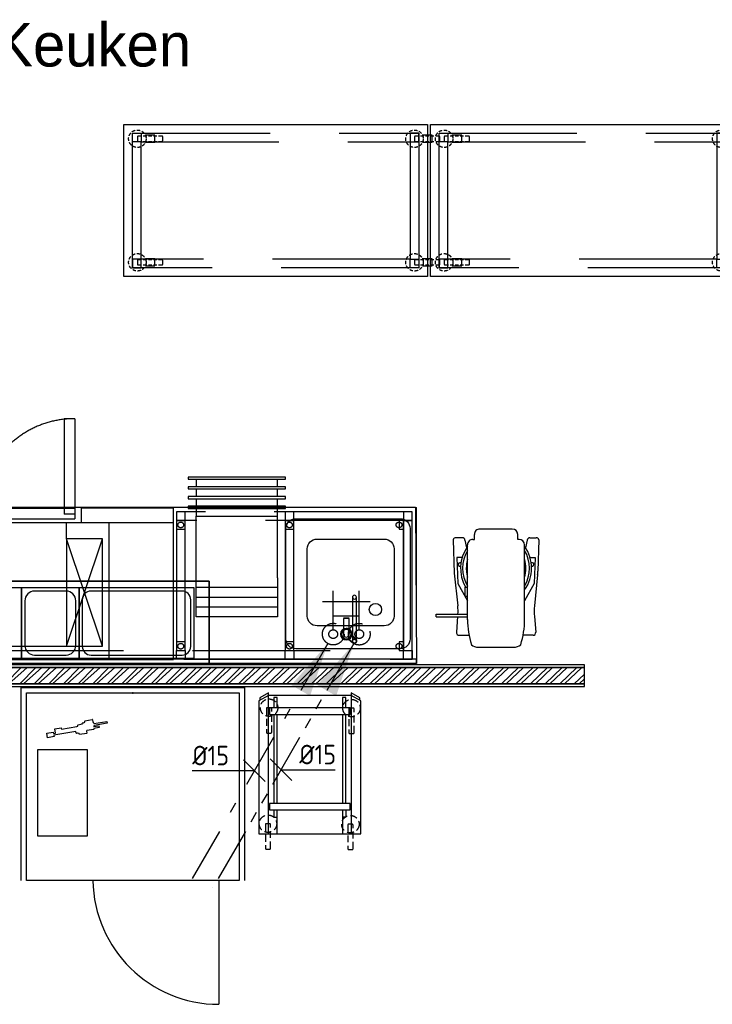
# Model space of a CAD drawing. Header units: millimetres. Extents: x -110 to 230337154, y -20 to 1103899040.
# Tile 31 of 58: x 115176053 to 115179245, y 551937487 to 551942026. Entities that reach past the tile are written whole.
import ezdxf
from ezdxf.enums import TextEntityAlignment as Align

# ---------------------------------------------------------------- set-up
doc = ezdxf.new("R2010")
doc.units = ezdxf.units.MM
doc.header["$LTSCALE"] = 50
for name, pattern in [('2322109', [10, 5, -2, 1, -2]), ('2322109_a', [10, 5, -2, 1, -2]), ('2322110', [10, 5, -1, 1, -1, 1, -1]), ('2322110_a', [10, 5, -1, 1, -1, 1, -1]), ('DASHED', [19.049999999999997, 12.7, -6.35]), ('DASHED2', [9.375, 6.25, -3.125]), ('IMPORT-Dash', [239.9999872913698, 119.9999936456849, -119.9999936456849])]:
    doc.linetypes.add(name, pattern=pattern)
doc.layers.get('0').update_dxf_attribs({"lineweight": 5})
for name, color, linetype in [('2D APPARATUUR', 7, 'Continuous'), ('2D APPARATUUR BOVENBOUW KOUD', 3, 'Continuous'), ('2D APPARATUUR ONDERBOUW', 40, 'DASHED'), ('ONDERLEGER NIEUWE WANDEN', 7, 'Continuous'), ('ONDERLEGGER BOUWKUNDIG', 7, 'Continuous'), ('ONDERLEGGER Text', 7, 'Continuous'), ('WL531---', 5, '2322109'), ('WL532---', 1, '2322110'), ('WM531---', 1, 'Continuous'), ('WM532---', 1, 'Continuous')]:
    doc.layers.add(name, color=color, linetype=linetype)
doc.styles.add('DVD_VBC_Arial', font='arial.ttf')
doc.styles.add('HTC', font='GOTHIC.TTF', dxfattribs={"height": 150})
doc.styles.add('STABICAD-018', font='ISOCP.SHX', dxfattribs={"height": 90})
doc.styles.get("Standard").update_dxf_attribs({"font": 'arial.ttf'})

# ---------------------------------------------------------------- blocks, each defined once
blk = doc.blocks.new('*U35')
at = {"layer": 'ONDERLEGER NIEUWE WANDEN', "lineweight": 5, "true_color": 0x991b1e}
h = blk.add_hatch(dxfattribs=at)
h.set_pattern_fill('ANSI32', color=244, scale=5, style=0)
h.set_pattern_definition([(45, (4300, -350), (-33.67596045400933, 33.67596045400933), []), (45, (4322.45065, -350), (-33.67596045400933, 33.67596045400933), [])])
h.paths.add_polyline_path([(-7.105427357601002e-15, -87.5), (5300, -87.5), (5300, -12.5), (0, -12.5)])
at = {"layer": 'ONDERLEGER NIEUWE WANDEN'}
for points in [[(0, -12.5), (5300, -12.5), (5300, 0), (0, 0)], [(-7.105427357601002e-15, -87.5), (5300, -87.5), (5300, -12.5), (0, -12.5)], [(0, -100), (5300, -100), (5300, -87.5), (0, -87.5)]]:
    blk.add_lwpolyline(points, close=True, dxfattribs=at)
blk = doc.blocks.new('A$Ca4233766')
at = {"layer": '2D APPARATUUR'}
for p, q in [((44, 638.4618802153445), (0, 613.0584683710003)), ((44, 650), (4, 626.905989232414)), ((44, 0), (44, 650)), ((425, 638), (44, 638)), ((464.9999999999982, 626.905989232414), (425, 650)), ((425, 650), (425, 0)), ((468.9999999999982, 613.0584683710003), (425, 638.4618802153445)), ((0, 613.0584683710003), (0, 0)), ((4, 626.905989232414), (4, 615.3678694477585)), ((84, 629.4313450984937), (68.5, 629.4313450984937)), ((68.5, 629.4313450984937), (68.5, 580.764018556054)), ((84, 580.764018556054), (84, 629.4313450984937)), ((400.5000000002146, 629.4256770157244), (385, 629.4256770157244)), ((385, 629.4256770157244), (385, 580.764018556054)), ((400.5000000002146, 580.764018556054), (400.5000000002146, 629.4256770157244)), ((464.9999999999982, 615.3678694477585), (464.9999999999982, 626.905989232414)), ((468.9999999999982, 0), (468.9999999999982, 613.0584683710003)), ((420.5, 580.764018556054), (48.5, 580.764018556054)), ((48.5, 580.764018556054), (48.5, 550.7656634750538)), ((48.5, 550.7656634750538), (420.5, 550.7656634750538)), ((68.5, 550.7656634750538), (68.5, 140.7881440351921)), ((84, 140.7881440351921), (84, 550.7656634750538)), ((385, 550.7656634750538), (385, 140.7881440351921)), ((400.5000000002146, 140.7881440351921), (400.5000000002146, 550.7656634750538)), ((420.5, 550.7656634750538), (420.5, 580.764018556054)), ((420.5, 140.7881440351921), (48.5, 140.7881440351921)), ((48.5, 140.7881440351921), (48.5, 110.7897889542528)), ((420.5, 110.7897889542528), (420.5, 140.7881440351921)), ((48.5, 110.7897889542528), (420.5, 110.7897889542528)), ((68.5, 110.7897889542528), (68.5, 76.74254602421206)), ((84, 0), (84, 110.7897889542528)), ((385, 110.7897889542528), (385, 0)), ((400.5000000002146, 110.7897889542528), (400.5000000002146, 76.74254602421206)), ((68.5, 76.74254602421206), (84, 76.74254602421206)), ((400.5000000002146, 76.74254602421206), (385, 76.74254602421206)), ((0, 0), (468.9999999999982, 0))]:
    blk.add_line(p, q, dxfattribs=at)
at = {"layer": '2D APPARATUUR ONDERBOUW', "ltscale": 0.05}
for points in [[(58.69744709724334, 468.8417958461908), (58.69744709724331, 578.2258328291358, 0.414213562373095), (54.69744709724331, 582.2258328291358), (38.69744709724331, 582.2258328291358, 0.414213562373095), (34.69744709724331, 578.2258328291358), (34.69744709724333, 468.8417958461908, 0.414213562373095), (38.69744709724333, 464.8417958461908), (54.69744709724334, 464.8417958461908, 0.414213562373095)], [(438.6974470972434, 466.8417958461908), (438.6974470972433, 576.2258328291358, 0.414213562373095), (434.6974470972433, 580.2258328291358), (418.6974470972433, 580.2258328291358, 0.414213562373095), (414.6974470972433, 576.2258328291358), (414.6974470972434, 466.8417958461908, 0.414213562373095), (418.6974470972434, 462.8417958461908), (434.6974470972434, 462.8417958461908, 0.414213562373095)], [(53.69744709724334, -66.15820415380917), (53.69744709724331, 43.22583282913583, 0.414213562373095), (49.69744709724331, 47.22583282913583), (33.69744709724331, 47.22583282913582, 0.414213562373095), (29.69744709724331, 43.22583282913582), (29.69744709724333, -66.15820415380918, 0.414213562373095), (33.69744709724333, -70.15820415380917), (49.69744709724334, -70.15820415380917, 0.414213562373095)], [(433.6974470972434, -68.15820415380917), (433.6974470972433, 41.22583282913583, 0.414213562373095), (429.6974470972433, 45.22583282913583), (413.6974470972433, 45.22583282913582, 0.414213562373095), (409.6974470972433, 41.22583282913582), (409.6974470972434, -68.15820415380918, 0.414213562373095), (413.6974470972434, -72.15820415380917), (429.6974470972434, -72.15820415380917, 0.414213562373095)]]:
    blk.add_lwpolyline(points, format="xyb", close=True, dxfattribs=at)
for centre in [(46.69744709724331, 582.2258328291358), (426.6974470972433, 580.2258328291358), (41.69744709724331, 47.22583282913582), (421.6974470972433, 45.22583282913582)]:
    blk.add_circle(centre, 40.22456248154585, dxfattribs=at)
blk = doc.blocks.new('A$C84040652')
at = {"layer": '2D APPARATUUR', "color": 251, "linetype": 'IMPORT-Dash', "true_color": 0x636466}
for p, q in [((-7.105427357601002e-15, 571.2150000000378), (-7.105427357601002e-15, 1461.215000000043)), ((-7.105427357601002e-15, 1461.215000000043), (1029.999999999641, 1461.215000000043)), ((1029.999999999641, 1461.215000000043), (1029.999999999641, 571.2150000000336))]:
    blk.add_line(p, q, dxfattribs=at)
at = {"layer": '2D APPARATUUR'}
for p, q in [((25, 571.2150000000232), (25, 1436.21500000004)), ((25, 1436.21500000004), (1005, 1436.21500000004)), ((516, 1436.21500000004), (514.0000000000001, 1436.21500000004)), ((514.0000000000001, 1436.21500000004), (514.0000000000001, 1434.21500000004)), ((514.0000000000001, 1434.21500000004), (514.0000000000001, 1436.21500000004)), ((514.0000000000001, 1436.21500000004), (516, 1436.21500000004)), ((514.0000000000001, 1434.21500000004), (516, 1434.21500000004)), ((516, 1434.21500000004), (514.0000000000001, 1434.21500000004)), ((516, 1434.21500000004), (516, 1436.21500000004)), ((516, 1436.21500000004), (516, 1434.21500000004)), ((1005, 1436.21500000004), (1005, 571.2150000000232)), ((155.2086750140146, 1269.938224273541), (184.7747497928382, 1274.972089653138)), ((184.7747497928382, 1274.972089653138), (185.898909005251, 1268.369415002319)), ((185.898909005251, 1268.369415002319), (257.508678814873, 1280.561562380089)), ((257.508678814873, 1280.561562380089), (261.3834101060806, 1282.352218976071)), ((261.9497178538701, 1283.427814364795), (261.2389662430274, 1287.602366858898)), ((262.0569371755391, 1288.75602346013), (282.910102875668, 1292.306445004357)), ((282.910102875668, 1292.306445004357), (282.3559648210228, 1295.561138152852)), ((283.1739357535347, 1296.714794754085), (285.9691892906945, 1297.190709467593)), ((287.2275052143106, 1297.581015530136), (293.9228921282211, 1300.675201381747)), ((294.4891998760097, 1301.75079677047), (293.7784482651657, 1305.925349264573)), ((294.5964191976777, 1307.079005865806), (327.522599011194, 1312.684956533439)), ((328.6762556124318, 1311.866985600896), (330.3994518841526, 1302.870292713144)), ((360.535696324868, 1276.386804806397), (335.5210901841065, 1272.127864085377)), ((335.5210901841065, 1272.127864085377), (336.0781246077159, 1268.392598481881)), ((335.8663844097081, 1280.301441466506), (359.193009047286, 1284.272989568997)), ((335.921541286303, 1293.903286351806), (395.7603945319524, 1304.091339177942)), ((397.1033789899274, 1296.203408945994), (336.945723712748, 1285.96107747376)), ((359.193009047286, 1284.272989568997), (360.535696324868, 1276.386804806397)), ((395.7603945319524, 1304.091339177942), (397.1033789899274, 1296.203408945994)), ((118.6326541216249, 1250.120200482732), (148.2070671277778, 1255.155485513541)), ((122.2131969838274, 1229.090119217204), (118.6326541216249, 1250.120200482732)), ((151.7876099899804, 1234.125404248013), (122.2131969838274, 1229.090119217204)), ((148.2070671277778, 1255.155485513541), (149.3336828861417, 1248.538382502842)), ((149.3336828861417, 1248.538382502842), (158.5840251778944, 1250.113328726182)), ((253.0757482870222, 1258.095075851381), (150.6749556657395, 1240.660505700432)), ((150.6749556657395, 1240.660505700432), (151.7876099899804, 1234.125404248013)), ((158.5840251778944, 1250.113328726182), (155.2086750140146, 1269.938224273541)), ((254.4321607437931, 1250.128277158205), (253.0757482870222, 1258.095075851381)), ((258.3810708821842, 1249.786220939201), (255.5858173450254, 1249.310306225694)), ((267.039743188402, 1249.130121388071), (259.6976516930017, 1249.834312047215)), ((268.6408352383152, 1244.127979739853), (267.9300836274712, 1248.302532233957)), ((302.7206716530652, 1248.915959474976), (269.7944918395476, 1243.310008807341)), ((303.0778794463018, 1261.759647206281), (302.0597509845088, 1258.755787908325)), ((302.0597509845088, 1258.755787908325), (303.5386425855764, 1250.069616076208)), ((335.260153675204, 1267.238941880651), (303.0778794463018, 1261.759647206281)), ((76.77465094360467, 775.2049998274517), (76.77465094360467, 1174.714999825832)), ((76.77465094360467, 1174.714999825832), (304.8246509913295, 1174.714999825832)), ((304.8246509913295, 1174.714999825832), (304.8246509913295, 775.2049998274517)), ((304.8246509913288, 775.2049998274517), (76.77465094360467, 775.2049998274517)), ((1005, 571.2150000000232), (25, 571.2150000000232)), ((911.246068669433, 571.2150000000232), (911.246068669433, 4.547473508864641e-13))]:
    blk.add_line(p, q, dxfattribs=at)
for centre, radius, start, end in [((262.2247800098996, 1287.770209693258), 1.000000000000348, 99.66242050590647, 189.6624205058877), ((260.9639040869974, 1283.259971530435), 1.000000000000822, 294.8034043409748, 9.662420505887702), ((283.3417785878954, 1295.728980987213), 1.000000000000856, 99.6624205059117, 189.662420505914), ((285.1299751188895, 1302.119778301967), 5.000000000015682, 279.6624205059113, 294.8034043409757), ((294.7642620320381, 1306.093192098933), 1.00000000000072, 99.66242050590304, 189.6624205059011), ((293.5033861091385, 1301.58295393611), 0.9999999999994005, 294.803404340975, 9.662420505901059), ((327.6904418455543, 1311.699142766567), 1.000000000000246, 9.662420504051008, 99.66242050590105), ((314.9282864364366, 1287.158973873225), 22.05000000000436, 17.81018254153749, 45.44125745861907), ((316.2881199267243, 1286.967915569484), 20.68212554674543, 341.1960945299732, 357.2096493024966), ((255.4179745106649, 1250.296119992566), 1.000000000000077, 189.662420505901, 279.662420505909), ((259.2202850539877, 1244.857152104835), 5.000000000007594, 84.5214366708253, 99.66242050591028), ((266.9442698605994, 1248.134689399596), 1.000000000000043, 9.662420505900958, 84.52143667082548), ((269.6266490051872, 1244.295822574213), 1.000000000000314, 189.662420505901, 279.6624205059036), ((302.5528288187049, 1249.901773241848), 0.999999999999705, 279.6624205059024, 9.662420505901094), ((335.0680378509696, 1268.241965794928), 1.021256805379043, 280.8429181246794, 8.481922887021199), ((911.2460686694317, 580.0000000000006), 580.0000000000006, 180.8678666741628, 269.9999999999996)]:
    blk.add_arc(centre, radius, start, end, dxfattribs=at)
blk = doc.blocks.new('WIEL MET REM')
at = {"layer": '2D APPARATUUR ONDERBOUW', "linetype": 'DASHED2', "ltscale": 0.05}
blk.add_lwpolyline([(-113.384036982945, -52.22456248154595), (-4, -52.22456248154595, 0.414213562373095), (0, -48.22456248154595), (0, -32.22456248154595, 0.414213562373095), (-4, -28.22456248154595), (-113.384036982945, -28.22456248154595, 0.414213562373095), (-117.384036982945, -32.22456248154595), (-117.384036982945, -48.22456248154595, 0.414213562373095)], format="xyb", close=True, dxfattribs=at)
at = {"layer": '2D APPARATUUR ONDERBOUW', "linetype": 'DASHED2', "ltscale": 5}
blk.add_lwpolyline([(-36.8252048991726, -24.04062875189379), (-80.99865854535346, -24.04062875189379), (-80.99865854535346, -56.4084962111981), (-36.8252048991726, -56.4084962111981)], dxfattribs=at)
at = {"layer": '2D APPARATUUR ONDERBOUW', "linetype": 'DASHED2', "ltscale": 0.05}
blk.add_circle((0, -40.22456248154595), 40.22456248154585, dxfattribs=at)
blk = doc.blocks.new('Mobiel werktafel 1400x700')
at = {"layer": '2D APPARATUUR'}
blk.add_lwpolyline([(57.38409040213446, 700.4331736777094), (1457.411660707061, 700.4331736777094), (1457.411660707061, 2.852521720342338e-05), (57.38409040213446, 2.852521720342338e-05)], close=True, dxfattribs=at)
at = {"layer": '2D APPARATUUR ONDERBOUW'}
for points in [[(97.38409040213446, 660.4331736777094), (1417.411660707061, 660.4331736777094), (1417.411660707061, 40.0000285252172), (97.38409040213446, 40.0000285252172)], [(137.3840904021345, 620.4331736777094), (97.38409040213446, 620.4331736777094), (97.38409040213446, 660.4331736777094), (137.3840904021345, 660.4331736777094)], [(1377.411660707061, 620.4331736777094), (1417.411660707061, 620.4331736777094), (1417.411660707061, 660.4331736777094), (1377.411660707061, 660.4331736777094)], [(137.3840904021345, 620.4331736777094), (1377.411660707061, 620.4331736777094), (1377.411660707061, 80.0000285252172), (137.3840904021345, 80.0000285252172)], [(97.38409040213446, 40.0000285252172), (137.3840904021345, 40.0000285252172), (137.3840904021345, 80.0000285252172), (97.38409040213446, 80.0000285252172)], [(1377.411660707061, 80.0000285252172), (1417.411660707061, 80.0000285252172), (1417.411660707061, 40.0000285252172), (1377.411660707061, 40.0000285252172)]]:
    blk.add_lwpolyline(points, close=True, dxfattribs=at)
for p in [(117.3840904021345, 675.5146795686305), (1394.719020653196, 675.5146795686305), (117.3840904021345, 106.0082362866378), (1394.719020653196, 106.0082362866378)]:
    blk.add_blockref('WIEL MET REM', p)
blk = doc.blocks.new('HOBART A200 tafelmodel')
at = {"layer": '2D APPARATUUR', "color": 251, "true_color": 0x636466}
for p, q in [((81.45357238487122, 0), (-81.45357238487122, 0)), ((-177.1850354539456, -141.2350339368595), (-182.6268722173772, -69.38163500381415)), ((-170.2477036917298, -55.14779919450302), (-121.6217083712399, -55.14779919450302)), ((170.2476982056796, -55.14779919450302), (121.6217028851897, -55.14779919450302)), ((177.1850299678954, -141.2350339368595), (182.626866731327, -69.38163500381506)), ((-131.453605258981, -126.3351587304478), (-131.453605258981, -472.1170318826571)), ((131.4535997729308, -126.3351587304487), (131.4535997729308, -472.1170318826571)), ((177.2478596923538, -140.7864448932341), (131.4535997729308, -140.7864448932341)), ((175.9080905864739, -152.7864448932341), (131.4535997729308, -152.7864448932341)), ((275.9547220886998, -152.7864448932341), (175.9080905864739, -152.7864448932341)), ((275.9547220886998, -140.7864448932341), (177.2478596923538, -140.7864448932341)), ((275.9547220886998, -140.7864448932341), (275.9547220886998, -152.7864448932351)), ((-191.6510195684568, -333.5859690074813), (-176.3763105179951, -190.1558021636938)), ((-175.660345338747, -294.4762452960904), (-131.453605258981, -213.3278656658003)), ((175.6603398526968, -294.4762452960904), (131.4535997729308, -213.3278656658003)), ((192.5294065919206, -341.8341119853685), (176.3763050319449, -190.1558021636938)), ((131.4535997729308, -234.4872322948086), (142.6830474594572, -234.4872322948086)), ((142.6830474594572, -234.4872322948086), (142.6830474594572, -277.2999039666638)), ((-180.5345440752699, -413.9581155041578), (-175.660345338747, -294.4762452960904)), ((142.6830474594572, -277.2999039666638), (131.4535997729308, -277.2999039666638)), ((180.5345385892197, -413.9581155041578), (175.6603398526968, -294.4762452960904)), ((-197.2040281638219, -494.9396592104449), (-192.721797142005, -350.1266643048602)), ((137.0392383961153, -361.1307041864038), (131.4535997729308, -361.1307041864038)), ((137.0392383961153, -388.1770326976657), (137.0392383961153, -361.1307041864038)), ((197.2040226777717, -494.9396592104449), (192.5294065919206, -341.8341119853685)), ((131.4535997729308, -388.1770326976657), (137.0392383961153, -388.1770326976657)), ((-156.5164051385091, -413.9581155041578), (-180.5345440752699, -413.9581155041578)), ((156.5163996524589, -413.9581155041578), (180.5345385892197, -413.9581155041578)), ((-143.1965033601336, -493.6227410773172), (-135.6485625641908, -458.3164349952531)), ((-106.453605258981, -497.1170318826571), (-99.89958185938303, -497.1170318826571)), ((-99.89958185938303, -497.1170318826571), (-99.89958185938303, -520.0000000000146)), ((106.4535997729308, -497.1170318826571), (99.89957637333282, -497.1170318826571)), ((99.89957637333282, -497.1170318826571), (99.89957637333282, -520.0000000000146)), ((143.1964978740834, -493.6227410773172), (135.6485570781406, -458.3164349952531)), ((-155.6459793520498, -505.0000000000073), (-184.944417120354, -505.0000000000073)), ((155.6459738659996, -505.0000000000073), (184.9444116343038, -505.0000000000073)), ((-74.89958185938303, -545.0000000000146), (74.89955741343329, -545.0000000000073))]:
    blk.add_line(p, q, dxfattribs=at)
for centre, radius, start, end in [((-81.45360525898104, -50), 50, 89.9999623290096, 130.2043970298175), ((81.45359977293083, -50), 50, 49.79560297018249, 90.00003138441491), ((238.2529138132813, -124.9368028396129), 369.7142569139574, 162.1830366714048, 180.3706937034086), ((-238.2529192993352, -124.9368028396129), 369.7142569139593, 359.6293062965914, 17.81696332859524), ((-170.2477036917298, -67.64779919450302), 12.5, 90, 187.9730249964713), ((170.2476982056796, -67.64779919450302), 12.5, 352.0269750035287, 90), ((-375.2517318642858, -168.9764068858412), 200, 353.9211523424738, 7.973024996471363), ((375.2517263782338, -168.9764068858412), 200, 175.3568370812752, 186.0788476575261), ((6.999997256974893, -364.1214470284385), 170.9424095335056, 144.0903596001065, 215.9096403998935), ((6.999997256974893, -364.1214470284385), 161.1940120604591, 149.1961201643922, 210.8038798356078), ((-7.000002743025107, -364.1214470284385), 170.9424095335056, 324.0903596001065, 30.52400923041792), ((-7.000002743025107, -364.1214470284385), 161.1940120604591, 329.1961201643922, 30.80387983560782), ((7.224401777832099, -354.7653642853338), 200, 173.9211523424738, 178.6709911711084), ((6.999997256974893, -364.1214470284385), 144.5191216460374, 163.3413522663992, 196.6586477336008), ((-7.000002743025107, -364.1214470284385), 144.5191216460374, 355.3295172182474, 16.65864773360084), ((-165.7836794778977, -381.383405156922), 8.508531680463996, 75.85733403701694, 295.5530769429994), ((-7.000002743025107, -364.1214470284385), 144.5191216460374, 343.3413522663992, 350.4183697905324), ((165.7836739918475, -381.383405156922), 8.508531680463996, 244.4469230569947, 104.142665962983), ((-184.944417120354, -492.5000000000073), 12.5, 191.2548145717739, 270), ((-155.6459793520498, -492.5000000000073), 12.5, 270, 354.8467891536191), ((-106.453605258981, -472.1170318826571), 25, 180, 270), ((106.4535997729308, -472.1170318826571), 25, 270, 0), ((155.6459738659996, -492.5000000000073), 12.5, 185.1532108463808, 270), ((184.9444116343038, -492.5000000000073), 12.5, 270, 348.7451854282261), ((-74.89958185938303, -520.0000000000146), 25, 180, 270), ((74.89957637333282, -520.0000000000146), 25, 269.9999565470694, 0)]:
    blk.add_arc(centre, radius, start, end, dxfattribs=at)
blk = doc.blocks.new('FOSTER KWB EP 1-3')
at = {"layer": '2D APPARATUUR ONDERBOUW', "ltscale": 40}
for p, q in [((1816, 0), (0, 0)), ((0, 0), (0, -630)), ((296, 0), (296, -630)), ((1816, -630), (1816, 0)), ((1756, -60), (326, -60)), ((326, -60), (326, -556)), ((493, -60), (326, -556)), ((326, -60), (493, -556)), ((493, -556), (493, -60)), ((854, -110), (854, -60)), ((944, -110), (944, -60)), ((1305, -110), (1305, -60)), ((1395, -110), (1395, -60)), ((1756, -630), (1756, -60)), ((944, -110), (854, -110)), ((1395, -110), (1305, -110)), ((326, -556), (493, -556)), ((493, -556), (493, -630)), ((854, -556), (944, -556)), ((854, -630), (854, -556)), ((944, -630), (944, -556)), ((1305, -556), (1395, -556)), ((1305, -630), (1305, -556)), ((1395, -630), (1395, -556)), ((0, -630), (1816, -630)), ((0, -630), (0, -697)), ((423.5, -630), (423.5, -697)), ((893.5, -647), (453.5, -647)), ((453.5, -697), (453.5, -647)), ((453.5, -1109), (453.5, -669)), ((453.5, -669), (503.5, -669)), ((503.5, -1109), (503.5, -669)), ((893.5, -697), (893.5, -647)), ((1344.5, -647), (904.5, -647)), ((904.5, -697), (904.5, -647)), ((904.5, -1109), (904.5, -669)), ((904.5, -669), (954.5, -669)), ((954.5, -1109), (954.5, -669)), ((1344.5, -697), (1344.5, -647)), ((1355.5, -647), (1795.5, -647)), ((1355.5, -697), (1355.5, -647)), ((1745.5, -1109), (1745.5, -669)), ((1795.5, -669), (1745.5, -669)), ((1795.5, -697), (1795.5, -647)), ((1795.5, -1109), (1795.5, -669)), ((0, -697), (423.5, -697)), ((893.5, -697), (453.5, -697)), ((1344.5, -697), (904.5, -697)), ((1355.5, -697), (1795.5, -697)), ((453.5, -1109), (503.5, -1109)), ((904.5, -1109), (954.5, -1109)), ((1795.5, -1109), (1745.5, -1109))]:
    blk.add_line(p, q, dxfattribs=at)
for centre, start, end in [((453.5059568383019, -669.7104624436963), 273.2564192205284, 359.7018603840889), ((904.5059568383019, -669.7104624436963), 273.2564192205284, 359.7018603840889), ((1795.494043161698, -669.7104624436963), 180.2981396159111, 266.7435807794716)]:
    blk.add_arc(centre, 440, start, end, dxfattribs=at)
blk.add_text('EP 1-3 ', height=108.7232938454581, dxfattribs=at).set_placement((861.4099698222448, -356.225316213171), (1367.944824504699, -356.225316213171), align=Align.ALIGNED)
blk = doc.blocks.new('*U95')
at = {"layer": '2D APPARATUUR ONDERBOUW'}
for p, q in [((37.50000000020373, 209.9999999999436), (37.50000000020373, 174.999999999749)), ((412.5000000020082, 174.999999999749), (412.5000000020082, 209.9999999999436)), ((37.50000000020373, 164.9999999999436), (37.50000000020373, 129.999999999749)), ((412.5000000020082, 129.999999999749), (412.5000000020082, 164.9999999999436)), ((37.50000000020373, 119.9999999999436), (37.50000000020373, 84.99999999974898)), ((412.5000000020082, 84.99999999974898), (412.5000000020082, 119.9999999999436)), ((37.50000000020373, -245.0000000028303), (37.50000000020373, 39.20508211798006)), ((412.5000000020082, -245.0000000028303), (412.5000000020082, 39.20508211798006))]:
    blk.add_line(p, q, dxfattribs=at)
for points in [[(0, 220), (0, 209.9999999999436), (37.50000000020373, 209.9999999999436), (412.5000000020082, 209.9999999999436), (450.0000000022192, 209.9999999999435), (450.0000000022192, 220)], [(0, 175), (0, 164.9999999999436), (37.50000000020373, 164.9999999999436), (412.5000000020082, 164.9999999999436), (450.0000000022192, 164.9999999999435), (450.0000000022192, 175)], [(0, 130), (0, 119.9999999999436), (37.50000000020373, 119.9999999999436), (412.5000000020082, 119.9999999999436), (450.0000000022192, 119.9999999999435), (450.0000000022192, 130)], [(0, 85), (0, 74.99999999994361), (37.50000000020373, 74.99999999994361), (412.5000000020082, 74.99999999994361), (450.0000000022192, 74.9999999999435), (450.0000000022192, 85)]]:
    blk.add_lwpolyline(points, close=True, dxfattribs=at)
at = {"layer": '2D APPARATUUR ONDERBOUW', "flags": 128}
for points in [[(37.50000000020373, 74.20508211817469), (37.50000000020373, 39.20508211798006), (412.5000000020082, 39.20508211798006), (412.5000000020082, 74.20508211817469)], [(412.5000000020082, -245.0000000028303), (412.5000000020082, -290.0000000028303), (37.50000000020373, -290.0000000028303), (37.50000000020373, -245.0000000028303)], [(412.5000000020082, -290.0000000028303), (412.5000000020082, -335.0000000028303), (37.50000000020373, -335.0000000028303), (37.50000000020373, -290.0000000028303)], [(412.5000000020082, -335.0000000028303), (412.5000000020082, -380.0000000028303), (37.50000000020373, -380.0000000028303), (37.50000000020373, -335.0000000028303)], [(412.5000000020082, -380.0000000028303), (412.5000000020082, -425.0000000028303), (37.50000000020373, -425.0000000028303), (37.50000000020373, -380.0000000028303)]]:
    blk.add_lwpolyline(points, dxfattribs=at)
blk = doc.blocks.new('SPB 44')
at = {"layer": '2D APPARATUUR'}
blk.add_lwpolyline([(155, 0), (-155, 0, -0.414213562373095), (-200, 45), (-200, 355, -0.414213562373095), (-155, 400), (155, 400, -0.414213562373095), (200, 355), (200, 45, -0.414213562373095)], format="xyb", close=True, dxfattribs=at)
blk.add_lwpolyline([(155, 0), (-155, 0, -0.414213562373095), (-200, 45), (-200, 355, -0.414213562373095), (-155, 400), (155, 400, -0.414213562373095), (200, 355), (200, 45, -0.414213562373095)], format="xyb", close=True, dxfattribs=at)
blk.add_circle((-114.0973726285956, 324.8163463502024), 28.39576597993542, dxfattribs=at)
blk = doc.blocks.new('Kraan Grohe Eurosmart 2D')
at = {"layer": '2D APPARATUUR'}
for p, q in [((-46.5, 32.14027596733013), (-46.5, 32.31279690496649)), ((-44.63552832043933, 21.77101289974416), (-25.38568033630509, 5.618472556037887)), ((-25.38568033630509, 5.618472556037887), (-44.63552832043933, 21.77101289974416)), ((-11.008409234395, 23.5545096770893), (-29.86341202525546, 39.37573556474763)), ((-29.86341202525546, 39.37573556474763), (-11.008409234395, 23.5545096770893)), ((-28.5, 32.31279690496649), (-28.5, 32.14027596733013)), ((-25.38568033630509, 5.618472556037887), (-25.38568033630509, 5.618472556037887)), ((-11.008409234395, 23.5545096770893), (-11.008409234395, 23.5545096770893)), ((13.27442353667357, -71.44195487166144), (13.27442353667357, 0)), ((-13.08974020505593, -2.206585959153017), (-13.08974020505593, -71.44195487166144)), ((-13.08974020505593, -17.20951713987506), (-13.08974020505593, -72.78170083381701)), ((13.27442353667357, -72.78170083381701), (13.27442353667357, -17.06746784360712)), ((-13.08974020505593, -72.78170083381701), (-13.08974020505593, -71.44195487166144)), ((-13.08974020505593, -71.44195487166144), (13.27442353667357, -71.44195487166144)), ((-13.08974020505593, -72.78170083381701), (13.27442353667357, -72.78170083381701)), ((-13.08974020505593, -73.07965132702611), (13.27442353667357, -73.07965132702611)), ((13.27442353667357, -71.44195487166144), (13.27442353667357, -72.78170083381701))]:
    blk.add_line(p, q, dxfattribs=at)
at = {"layer": '2D APPARATUUR', "flags": 128}
for points in [[(-46.5, 32.31279690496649), (-45.33539619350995, 36.7407271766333), (-42.14298522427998, 40.02270534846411), (-37.74896575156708, 41.30935269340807), (-33.29051373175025, 40.26768379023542), (-29.92148031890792, 37.16728343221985), (-28.51377421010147, 32.81053785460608), (-28.5, 32.31279690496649)], [(-28.5, 32.31279690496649), (-29.66460380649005, 27.88486663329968), (-32.85701477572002, 24.60288846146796), (-37.25103424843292, 23.316241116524), (-41.70948626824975, 24.35791001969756), (-45.07851968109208, 27.45831037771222), (-46.48622578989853, 31.8150559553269), (-46.5, 32.31279690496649)], [(-46.5, 32.31279690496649), (-46.5, 31.12450602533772), (-46.5, 27.58755502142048), (-46.5, 21.78505271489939), (-46.5, 13.85334228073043), (-46.5, 3.978797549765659), (-46.5, -7.606556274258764), (-46.5, -20.63049458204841), (-46.5, -34.78698990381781), (-46.5, -49.74340273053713), (-46.5, -65.14829764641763), (-46.5, -80.63970111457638), (-46.5, -95.8536068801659), (-46.5, -110.4325291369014), (-46.5, -124.0339024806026), (-46.5, -136.3381312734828), (-46.5, -147.0560992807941), (-46.5, -155.9359631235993), (-46.5, -162.7690699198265), (-46.5, -167.3948600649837), (-46.5, -169.7046399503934), (-46.5, -169.9451092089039)], [(-28.5, -169.9451092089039), (-28.5, -168.3963160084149), (-28.5, -164.5079810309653), (-28.5, -158.371469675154), (-28.5, -150.130973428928), (-28.5, -139.9801217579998), (-28.5, -128.1574323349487), (-28.5, -114.9407065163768), (-28.5, -100.6405017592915), (-28.5, -85.59283435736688), (-28.5, -70.15128396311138), (-28.5, -54.67868541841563), (-28.5, -39.53860311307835), (-28.5, -25.08678820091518), (-28.5, -11.66281940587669), (-28.5, 0.4178761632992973), (-28.5, 10.87143470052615), (-28.5, 19.45222573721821), (-28.5, 25.95862379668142), (-28.5, 30.23774604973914), (-28.5, 32.18904464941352), (-28.5, 32.31279690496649)], [(0, -24.5), (-7.514973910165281, -23.31898726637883), (-14.30543517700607, -19.88980956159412), (-19.71672084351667, -14.54307117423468), (-23.2271331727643, -7.794246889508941), (-24.498236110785, -0.293985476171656), (-23.40748363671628, 7.234618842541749), (-20.06003432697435, 14.06573932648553), (-14.77861310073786, 19.54079309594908), (-8.072397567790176, 23.13193458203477), (-0.5879286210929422, 24.4929446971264), (0, 24.5)], [(0, 22.108254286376), (-7.126156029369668, 20.92827770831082), (-13.49162809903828, 17.51430497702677), (-18.41693171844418, 12.23076177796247), (-21.37631367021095, 5.641641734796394), (-22.05387371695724, -1.549697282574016), (-20.37728548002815, -8.57561333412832), (-16.52551694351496, -14.68612261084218), (-10.90972645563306, -19.22895671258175), (-4.129373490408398, -21.71918926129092), (0, -22.108254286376)], [(0, 24.5), (7.514973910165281, 23.31898726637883), (14.30543517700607, 19.88980956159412), (19.71672084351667, 14.54307117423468), (23.2271331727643, 7.79424688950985), (24.498236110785, 0.293985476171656), (23.40748363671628, -7.234618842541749), (20.06003432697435, -14.06573932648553), (14.77861310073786, -19.54079309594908), (8.072397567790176, -23.13193458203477), (0.5879286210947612, -24.4929446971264), (0, -24.5)], [(0, -22.108254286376), (7.126156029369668, -20.92827770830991), (13.49162809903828, -17.51430497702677), (18.41693171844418, -12.23076177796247), (21.37631367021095, -5.641641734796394), (22.05387371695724, 1.549697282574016), (20.37728548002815, 8.57561333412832), (16.52551694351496, 14.68612261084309), (10.90972645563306, 19.22895671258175), (4.129373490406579, 21.71918926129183), (0, 22.108254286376)]]:
    blk.add_lwpolyline(points, dxfattribs=at)
at = {"layer": '2D APPARATUUR'}
for centre, radius, start, end in [((-37.24947017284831, 30.57337423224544), 11.49066664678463, 50.0000000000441, 230.0000000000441), ((-37.24947017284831, 30.57337423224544), 11.49066664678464, 50.0000000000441, 230.0000000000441), ((-37.5, 32.14027596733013), 9.000000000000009, 0, 180), ((-37.5, 32.14027596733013), 9.000000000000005, 180, 0), ((0, 0), 26.6459760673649, 90, 270), ((0, 0), 25.99999999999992, 90, 270), ((0, 0), 25.99999999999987, 90, 270), ((0, 0), 25.99999999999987, 90, 270), ((0, 0), 25.99999999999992, 167.5202177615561, 270), ((0, 0), 25.99999999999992, 115.0494530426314, 167.5202177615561), ((0, 0), 22.57185012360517, 90, 270), ((0, 0), 22.10825428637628, 90, 270), ((0, 0), 13.27442353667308, 90, 189.5686011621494), ((0, 0), 25.99999999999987, 90, 115.0494530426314), ((0, 0), 26.6459760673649, 270, 90), ((0, 0), 25.99999999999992, 270, 90), ((0, 0), 25.99999999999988, 270, 90), ((0, 0), 25.99999999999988, 270, 90), ((0, 0), 25.99999999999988, 270, 90), ((0, 0), 22.57185012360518, 270, 90), ((0, 0), 22.10825428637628, 270, 90), ((0, 0), 13.27442353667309, 0, 90), ((0, 0), 21.62195131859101, 232.742998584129, 270), ((0, 0), 21.62195131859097, 270, 307.8744112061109)]:
    blk.add_arc(centre, radius, start, end, dxfattribs=at)
for major_axis, ratio, start_param, end_param in [((-9, 1.302413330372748e-11), 0.9997275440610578, 3.141592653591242, 6.283185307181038), ((-9.000000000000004, 2.60756931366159e-11), 0.9997275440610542, 2.902789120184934e-12, 3.141592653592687)]:
    blk.add_ellipse((-37.5, -169.9451092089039), major_axis=major_axis, ratio=ratio, start_param=start_param, end_param=end_param, dxfattribs=at)
blk.add_open_spline([(-46.5, 32.14027596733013), (-46.5, 33.18642906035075), (-46.1313515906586, 35.27897143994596), (-44.53881877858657, 38.04055024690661), (-42.09431426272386, 40.09367758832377), (-39.09531460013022, 41.18518889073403), (-35.90773071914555, 41.18572975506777), (-32.40436267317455, 39.91273472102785), (-29.34129404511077, 36.85079219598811), (-28.5, 33.70897587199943), (-28.5, 32.14027596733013)], degree=3, knots=[0, 0, 0, 0, 0.1111111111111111, 0.2222222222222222, 0.3333333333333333, 0.4444444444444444, 0.5555555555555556, 0.6666666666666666, 0.8333333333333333, 1, 1, 1, 1], dxfattribs=at)
for points in [[(-28.5, 32.14027596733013), (-28.5, 31.09275462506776), (-28.86988665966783, 28.99857249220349), (-30.46138468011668, 26.240109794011), (-32.90609497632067, 24.18651434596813), (-35.90492766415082, 23.09549188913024), (-39.09240168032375, 23.09440026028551), (-42.09493269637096, 24.18761622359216), (-44.53421483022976, 26.23508403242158), (-46.13099362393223, 28.99886564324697), (-46.5, 31.09300427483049), (-46.5, 32.14027596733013)], [(13.27442353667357, 0), (13.27442353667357, -3.076832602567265), (13.27442353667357, -8.998243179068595), (13.27442353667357, -14.45514449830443), (13.27442353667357, -17.06746784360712)], [(-13.08974020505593, -17.20951713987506), (-13.08974020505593, -14.93101350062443), (-13.08974020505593, -10.15202133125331), (-13.08974020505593, -4.929059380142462), (-13.08974020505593, -2.206585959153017)]]:
    blk.add_open_spline(points, degree=3, dxfattribs=at)
blk = doc.blocks.new('KRAAN GROHE EURO SMART')
at = {"layer": '2D APPARATUUR'}
blk.add_blockref('Kraan Grohe Eurosmart 2D', (48.74013681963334, 178.9426571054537), dxfattribs=at)
blk = doc.blocks.new('400x400 + kraan')
for name, p in [('KRAAN GROHE EURO SMART', (171.7316696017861, 59.45754692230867)), ('SPB 44', (200, -200))]:
    blk.add_blockref(name, p)
blk = doc.blocks.new('*U246')
at = {"color": 0, "linetype": '2322109'}
blk.add_circle((0, 0), 20, dxfattribs=at)
at = {"color": 2, "style": 'DVD_VBC_Arial'}
for tag in ['SECTIONCODE', 'CODE', 'CODE2', 'INDICATIONTEXT', 'POSITIONCODE', 'LABEL']:
    blk.add_attdef(tag, (0, 0), '', height=1.2, dxfattribs=at)
at = {"color": 1, "style": 'DVD_VBC_Arial'}
blk.add_attdef('PRODUCTCODE', (0, 0), '', height=1.8, dxfattribs=at)
blk = doc.blocks.new('*U247')
at = {"color": 0, "linetype": '2322110'}
blk.add_circle((0, 0), 20, dxfattribs=at)
at = {"color": 2, "style": 'DVD_VBC_Arial'}
for tag in ['SECTIONCODE', 'CODE', 'CODE2', 'INDICATIONTEXT', 'POSITIONCODE', 'LABEL']:
    blk.add_attdef(tag, (0, 0), '', height=1.2, dxfattribs=at)
at = {"color": 1, "style": 'DVD_VBC_Arial'}
blk.add_attdef('PRODUCTCODE', (0, 0), '', height=1.8, dxfattribs=at)
blk = doc.blocks.new('TAP_MIXER_BATH_120_COLD')
at = {"color": 0, "linetype": 'Continuous'}
for p, q in [((0, 0), (0, 179.9999999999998)), ((120, 0), (120, 179.9999999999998)), ((-50, 129.9999999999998), (170, 129.9999999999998)), ((-5.684341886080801e-14, 64.99999999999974), (120, 64.99999999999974))]:
    blk.add_line(p, q, dxfattribs=at)
blk = doc.blocks.new('*U361')
at = {"linetype": '2322110'}
blk.add_hatch(color=2, dxfattribs=at).paths.add_polyline_path([(-25, -43.30127012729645), (-106.6987298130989, -284.8076211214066), (-193.3012701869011, -234.8076211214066)], flags=0)
at = {"color": 0, "linetype": '2322110'}
blk.add_line((0, 0), (0, 0, 1), dxfattribs=at)
at = {"color": 2, "linetype": '2322110_a'}
blk.add_line((-25, -43.30127012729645, 1), (-675, -1169.134295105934, 1), dxfattribs=at)
at = {"color": 2, "linetype": '2322110'}
blk.add_circle((0, 0, 1), 50, dxfattribs=at)
at = {"color": 2}
for tag, p, style in [('SECTIONCODE', (150, 150), 'DVD_VBC_Arial'), ('POSITIONCODE', (150, 150), 'DVD_VBC_Arial'), ('CODE', (0, 100), 'STABICAD-018'), ('FLOORCODE', (0, 0, -50), 'STABICAD-018')]:
    blk.add_attdef(tag, p, '', height=1.2, dxfattribs=dict(at, style=style))
blk = doc.blocks.new('*U364')
at = {"linetype": '2322109'}
blk.add_hatch(color=2, dxfattribs=at).paths.add_polyline_path([(-25, -43.30127012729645), (-106.6987298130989, -284.8076211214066), (-193.3012701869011, -234.8076211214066)], flags=0)
at = {"color": 0, "linetype": '2322109'}
blk.add_line((0, 0), (0, 0, 1), dxfattribs=at)
at = {"color": 2, "linetype": '2322109_a'}
blk.add_line((-25, -43.30127012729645, 1), (-675, -1169.134295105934, 1), dxfattribs=at)
at = {"color": 2, "linetype": '2322109'}
blk.add_circle((0, 0, 1), 50, dxfattribs=at)
at = {"color": 2}
for tag, p, style in [('SECTIONCODE', (150, 150), 'DVD_VBC_Arial'), ('POSITIONCODE', (150, 150), 'DVD_VBC_Arial'), ('CODE', (0, 100), 'STABICAD-018'), ('FLOORCODE', (0, 0, -50), 'STABICAD-018')]:
    blk.add_attdef(tag, p, '', height=1.2, dxfattribs=dict(at, style=style))
blk = doc.blocks.new('*U373')
at = {"color": 0, "linetype": 'Continuous'}
for p, q in [((-50, 50), (49.99999999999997, -50)), ((-70.24208271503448, 0), (-285.9700047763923, 0)), ((0, 0), (-70.24208271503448, 8.602174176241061e-15))]:
    blk.add_line(p, q, dxfattribs=at)
at = {"color": 0, "linetype": 'Continuous', "style": 'STABICAD-018'}
blk.add_text('%%c15', height=90, dxfattribs=at).set_placement((-285.9700047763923, 25))
at = {"color": 2, "style": 'DVD_VBC_Arial'}
blk.add_attdef('CODE', (0, 0), '', height=1.2, dxfattribs=at)
blk = doc.blocks.new('*U374')
at = {"color": 0, "linetype": 'Continuous'}
for p, q in [((50, -50), (-49.99999999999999, 49.99999999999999)), ((0, 0), (34.6130834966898, 0)), ((34.6130834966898, 0), (250.3410055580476, 0))]:
    blk.add_line(p, q, dxfattribs=at)
at = {"color": 0, "linetype": 'Continuous', "style": 'STABICAD-018'}
blk.add_text('%%c15', height=90, dxfattribs=at).set_placement((84.6130834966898, 25))
at = {"color": 2, "style": 'DVD_VBC_Arial'}
blk.add_attdef('CODE', (0, 0), '', height=1.2, dxfattribs=at)

msp = doc.modelspace()

# ---------------------------------------------------------------- linework, layer by layer
msp.add_lwpolyline([(115177881.4813092, 551939057.6498022), (115177881.4813092, 551939776.7451805), (115174883.9463114, 551939776.7451805), (115174883.9463114, 551939057.6498022)], close=True)
at = {"layer": '2D APPARATUUR'}
for p, q in [((115177881.4813092, 551939077.6498022), (115174883.9463114, 551939077.6498022)), ((115177881.4813092, 551939057.6498022), (115177881.4813092, 551939077.6498022))]:
    msp.add_line(p, q, dxfattribs=at)
msp.add_lwpolyline([(115174880.261913, 551939778.3707296), (115177877.7969108, 551939778.3707296), (115177881.4813092, 551939057.6498022), (115174883.9463114, 551939057.6498022)], close=True, dxfattribs=at)
msp.add_lwpolyline([(115177280.5651319, 551939170.8994466), (115177280.5651319, 551939679.9948249, -0.414213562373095), (115177325.5651319, 551939724.9948249), (115177807.4312166, 551939724.9948249, -0.414213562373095), (115177852.4312166, 551939679.9948249), (115177852.4312166, 551939170.8994466, -0.414213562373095), (115177807.4312166, 551939125.8994466), (115177325.5651319, 551939125.8994466, -0.414213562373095)], format="xyb", close=True, dxfattribs=at)
at = {"layer": '2D APPARATUUR BOVENBOUW KOUD', "color": 251, "true_color": 0x636466}
for points in [[(115175126.0935579, 551939057.6498022), (115175126.0935579, 551939437.6498022), (115176926.0935579, 551939437.6498022), (115176926.0935579, 551939057.6498022)], [(115176926.0935579, 551939437.6498022), (115175484.2190315, 551939437.6498022), (115175484.2190315, 551939057.6498022), (115176926.0935579, 551939057.6498022)], [(115176061.8408114, 551939406.8164116), (115175885.908177, 551939406.8164116), (115175885.908177, 551939081.8164116), (115176061.8408114, 551939081.8164116)], [(115176326.8408114, 551939406.8164116), (115176061.8408114, 551939406.8164116), (115176061.8408114, 551939081.8164116), (115176326.8408114, 551939081.8164116)], [(115176856.8408114, 551939406.8164116), (115176326.8408114, 551939406.8164116), (115176326.8408114, 551939081.8164116), (115176856.8408114, 551939081.8164116)]]:
    msp.add_lwpolyline(points, close=True, dxfattribs=at)
for points in [[(115176266.8408114, 551939391.8164116), (115176121.8408114, 551939391.8164116, 0.414213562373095), (115176076.8408114, 551939346.8164116), (115176076.8408114, 551939141.8164116, 0.414213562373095), (115176121.8408114, 551939096.8164116), (115176266.8408114, 551939096.8164116, 0.414213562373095), (115176311.8408114, 551939141.8164116), (115176311.8408114, 551939346.8164116, 0.414213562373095)], [(115176801.8408114, 551939391.8164116), (115176381.8408114, 551939391.8164116, 0.4142135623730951), (115176341.8408114, 551939351.8164116), (115176341.8408114, 551939136.8164116, 0.4142135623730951), (115176381.8408114, 551939096.8164116), (115176801.8408114, 551939096.8164116, 0.4142135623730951), (115176841.8408114, 551939136.8164116), (115176841.8408114, 551939351.8164116, 0.4142135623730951)]]:
    msp.add_lwpolyline(points, format="xyb", close=True, dxfattribs=at)
at = {"layer": '2D APPARATUUR ONDERBOUW'}
for points in [[(115174943.9463114, 551939756.7451805), (115174903.9463114, 551939756.7451805), (115174903.9463114, 551939077.6498022), (115177861.4813092, 551939077.6498022), (115177861.4813092, 551939756.7451805), (115176775.6069704, 551939756.7451805)], [(115174943.9463114, 551939716.7451805), (115174943.9463114, 551939117.6498022), (115177821.4813092, 551939117.6498022), (115177821.4813092, 551939716.7451805), (115176775.6069704, 551939716.7451805)]]:
    msp.add_lwpolyline(points, dxfattribs=at)
for points in [[(115176815.6069704, 551939716.7451805), (115176815.6069704, 551939756.7451805), (115176775.6069704, 551939756.7451805), (115176775.6069704, 551939716.7451805)], [(115177316.3457038, 551939716.7451805), (115177316.3457038, 551939756.7451805), (115177276.3457038, 551939756.7451805), (115177276.3457038, 551939716.7451805)], [(115177861.4813092, 551939716.7451805), (115177861.4813092, 551939756.7451805), (115177821.4813092, 551939756.7451805), (115177821.4813092, 551939716.7451805)], [(115176815.6069704, 551939117.6498022), (115176815.6069704, 551939716.7451805), (115176775.6069704, 551939716.7451805), (115176775.6069704, 551939117.6498022)], [(115176815.6069704, 551939676.7451805), (115176815.6069704, 551939716.7451805), (115176775.6069704, 551939716.7451805), (115176775.6069704, 551939676.7451805)], [(115177316.3457038, 551939117.6498022), (115177316.3457038, 551939716.7451805), (115177276.3457038, 551939716.7451805), (115177276.3457038, 551939117.6498022)], [(115177316.3457038, 551939676.7451805), (115177316.3457038, 551939716.7451805), (115177276.3457038, 551939716.7451805), (115177276.3457038, 551939676.7451805)], [(115177821.4813092, 551939676.7451805), (115177821.4813092, 551939716.7451805), (115177801.4813092, 551939716.7451805), (115177801.4813092, 551939676.7451805)], [(115177861.4813092, 551939117.6498022), (115177861.4813092, 551939716.7451805), (115177821.4813092, 551939716.7451805), (115177821.4813092, 551939117.6498022)], [(115176815.6069704, 551939117.6498022), (115176815.6069704, 551939157.6498022), (115176775.6069704, 551939157.6498022), (115176775.6069704, 551939117.6498022)], [(115177316.3457038, 551939117.6498022), (115177316.3457038, 551939157.6498022), (115177276.3457038, 551939157.6498022), (115177276.3457038, 551939117.6498022)], [(115177821.4813092, 551939117.6498022), (115177821.4813092, 551939157.6498022), (115177801.4813092, 551939157.6498022), (115177801.4813092, 551939117.6498022)], [(115176815.6069704, 551939117.6498022), (115176815.6069704, 551939077.6498022), (115176775.6069704, 551939077.6498022), (115176775.6069704, 551939117.6498022)], [(115177316.3457038, 551939117.6498022), (115177316.3457038, 551939077.6498022), (115177276.3457038, 551939077.6498022), (115177276.3457038, 551939117.6498022)], [(115177861.4813092, 551939117.6498022), (115177861.4813092, 551939077.6498022), (115177821.4813092, 551939077.6498022), (115177821.4813092, 551939117.6498022)]]:
    msp.add_lwpolyline(points, close=True, dxfattribs=at)
for centre in [(115176795.6069704, 551939696.7451805), (115177296.3457038, 551939696.7451805), (115177801.4813092, 551939696.7451805), (115176795.6069704, 551939137.6498022), (115177296.3457038, 551939137.6498022), (115177801.4813092, 551939137.6498022)]:
    msp.add_circle(centre, 13.21137403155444, dxfattribs=at)

# ---------------------------------------------------------------- block references
at = {"rotation": 180}
msp.add_blockref('HOBART A200 tafelmodel', (115178248.8255339, 551939132.9288596), dxfattribs=at)
at = {"layer": '2D APPARATUUR'}
for name, p in [('*U35', (115173355.99, 551939051.539319)), ('A$Ca4233766', (115177155.8478044, 551938272.0639653))]:
    msp.add_blockref(name, p, dxfattribs=at)
at = {"layer": '2D APPARATUUR ONDERBOUW', "rotation": 180}
for name, p in [('Mobiel werktafel 1400x700', (115177990.1431027, 551941542.7258143)), ('Mobiel werktafel 1400x700', (115179404.1196722, 551941542.7258143)), ('FOSTER KWB EP 1-3', (115176761.3749535, 551939077.0968053))]:
    msp.add_blockref(name, p, dxfattribs=at)
at = {"layer": '2D APPARATUUR ONDERBOUW'}
msp.add_blockref('*U95', (115176828.9437906, 551939697.5400983), dxfattribs=at)
at = {"layer": 'ONDERLEGGER BOUWKUNDIG', "rotation": 180}
msp.add_blockref('400x400 + kraan', (115177778.8018212, 551939431.7084904), dxfattribs=at)
at = {"layer": 'ONDERLEGGER BOUWKUNDIG', "linetype": 'Continuous'}
msp.add_blockref('A$C84040652', (115176059.4934449, 551937486.7914943), dxfattribs=at)
at = {"layer": 'WL531---', "color": 2, "linetype": '2322109'}
msp.add_blockref('TAP_MIXER_BATH_120_COLD', (115177498.3300148, 551939213.3082863, 700), dxfattribs=at)
at = {"layer": 'WL531---', "linetype": '2322109'}
for name, p in [('*U364', (115177498.3300148, 551939193.3082863, -1)), ('*U246', (115177498.3300148, 551939193.3082863, 700))]:
    msp.add_blockref(name, p, dxfattribs=at)
at = {"layer": 'WL532---', "linetype": '2322110'}
for name, p in [('*U361', (115177618.3300148, 551939193.0752616, -1)), ('*U247', (115177618.3300148, 551939193.3082863, 700))]:
    msp.add_blockref(name, p, dxfattribs=at)
at = {"layer": 'WM531---', "linetype": 'Continuous'}
msp.add_blockref('*U373', (115177134.7355276, 551938563.5441612, -1), dxfattribs=at)
at = {"layer": 'WM532---', "linetype": 'Continuous'}
msp.add_blockref('*U374', (115177257.5061618, 551938568.1100156, -1), dxfattribs=at)

# ---------------------------------------------------------------- texts
at = {"layer": 'ONDERLEGGER Text', "insert": (115175490.2771921, 551941742.005), "char_height": 200, "attachment_point": 5, "style": 'HTC'}
msp.add_mtext_dynamic_manual_height_columns('VoorbereidingsKeuken\\P35.1 m{\\fISOCPEUR|b0|i0|c0|p34;²}', width=4800.26011574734, gutter_width=875, heights=[0], dxfattribs=at)

doc.saveas('drawing.dxf')
